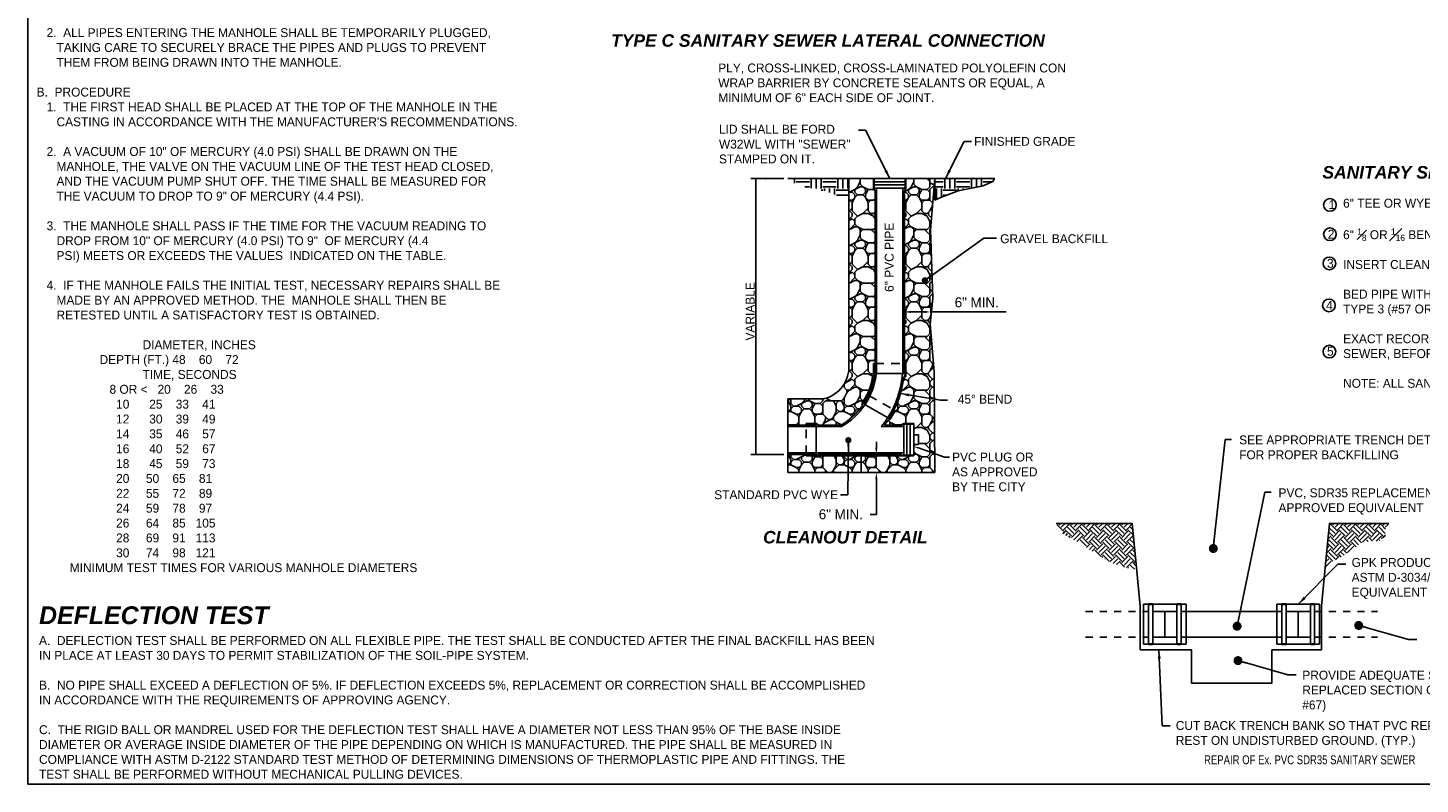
# Model space of a CAD drawing. Header units: feet. Extents: x 6 to 231, y 4 to 30.
# Tile 1 of 67: x 6 to 26, y 4 to 14. Entities that reach past the tile are written whole.
import ezdxf
from ezdxf.enums import TextEntityAlignment as Align

# ---------------------------------------------------------------- set-up
doc = ezdxf.new("R2010")
doc.units = ezdxf.units.FT
doc.header["$MEASUREMENT"] = 0
for name, pattern in [('E', [1, 0.75, -0.05, 0.15, -0.05]), ('F', [0.15, 0.1, -0.05]), ('HIDDEN2', [0.1875, 0.125, -0.0625])]:
    doc.linetypes.add(name, pattern=pattern)
for name, color, linetype in [('CLEANOUT', 2, 'Continuous'), ('CLEANOUT_HATCH', 247, 'Continuous'), ('CLEANOUT_TXT', 20, 'Continuous'), ('DETAIL', 50, 'Continuous'), ('P-HATCH', 247, 'Continuous'), ('PIPE', 1, 'Continuous'), ('text', 9, 'Continuous')]:
    doc.layers.add(name, color=color, linetype=linetype)
doc.layers.add('COLUMNS', color=6, linetype='Continuous', plot=False)
doc.styles.add('Slanted-Normal', font='font31.shx', dxfattribs={"height": 0.14})
doc.styles.get("Standard").update_dxf_attribs({"font": 'arial.ttf'})
doc.dimstyles.get("Standard").update_dxf_attribs({"dimtxt": 0.18, "dimasz": 0.18, "dimexe": 0.18, "dimexo": 0.0625, "dimgap": 0.09, "dimtad": 0, "dimtih": 1, "dimtoh": 1, "dimdec": 4, "dimzin": 0, "dimdsep": 46, "dimtxsty": 'Standard', "dimcen": 0.09, "dimadec": 0, "dimazin": 0, "dimtfac": 1, "dimtdec": 4, "dimtofl": 0, "dimtmove": 0, "dimatfit": 3, "dimfxl": 1, "dimtolj": 1, "dimtzin": 0, "dimarcsym": 0})

# ---------------------------------------------------------------- blocks, each defined once
blk = doc.blocks.new('*D43')
at = {"layer": 'Defpoints', "color": 0, "transparency": 16777216}
for p in [(18.764, 10.245), (18.764, 10.168), (18.394, 10.156)]:
    blk.add_point(p, dxfattribs=at)
at = {"layer": 'text', "color": 0, "lineweight": -2, "transparency": 16777216}
for p, q in [((18.394, 10.2), (18.394, 10.371)), ((18.764, 10.212), (18.764, 10.371)), ((18.481, 10.245), (18.676, 10.245)), ((18.764, 10.245), (19.82, 10.245))]:
    blk.add_line(p, q, dxfattribs=at)
at = {"layer": 'text', "color": 0, "transparency": 16777216}
for points in [[(18.481, 10.259), (18.481, 10.23), (18.394, 10.245)], [(18.676, 10.259), (18.676, 10.23), (18.764, 10.245)]]:
    blk.add_solid(points, dxfattribs=at)
at = {"layer": 'text', "color": 0, "transparency": 16777216, "insert": (19.409, 10.378), "char_height": 0.14, "attachment_point": 5, "style": 'Slanted-Normal'}
blk.add_mtext('\\A1;6" MIN.', dxfattribs=at)
blk = doc.blocks.new('*D44')
at = {"layer": 'Defpoints', "color": 0, "transparency": 16777216}
for p in [(18.022, 8.248), (18.001, 7.993), (18.022, 7.993)]:
    blk.add_point(p, dxfattribs=at)
at = {"layer": 'text', "color": 0, "lineweight": -2, "transparency": 16777216}
for p, q in [((18.001, 8.336), (18.001, 8.423)), ((17.978, 8.248), (17.875, 8.248)), ((17.978, 7.993), (17.875, 7.993)), ((18.001, 7.905), (18.001, 7.407)), ((18.001, 7.407), (17.913, 7.407))]:
    blk.add_line(p, q, dxfattribs=at)
at = {"layer": 'text', "color": 0, "transparency": 16777216}
for points in [[(17.986, 8.336), (18.015, 8.336), (18.001, 8.248)], [(17.986, 7.905), (18.015, 7.905), (18.001, 7.993)]]:
    blk.add_solid(points, dxfattribs=at)
at = {"layer": 'text', "color": 0, "transparency": 16777216, "insert": (17.502, 7.407), "char_height": 0.14, "attachment_point": 5, "style": 'Slanted-Normal'}
blk.add_mtext('\\A1;6" MIN.', dxfattribs=at)

msp = doc.modelspace()

# ---------------------------------------------------------------- hatches: boundary and pattern name
at = {"layer": 'P-HATCH'}
h = msp.add_hatch(dxfattribs=at)
h.set_pattern_fill('RIPRAP', color=256, scale=0.75)
h.set_pattern_definition([(0, (0.0375, 0), (0.75, 0.75), [0.225, -0.2625, 0.0375, -0.225]), (0, (0.3375, 0.15), (0.75, 0.75), [0.0375, -0.1875, 0.15, -0.375]), (0, (0.45, 0.1875), (0.75, 0.75), [0.0375, -0.7125]), (0, (0.1125, 0.225), (0.75, 0.75), [0.15, -0.6]), (0, (0.0375, 0.3), (0.75, 0.75), [0.075, -0.675]), (0, (0.5625, 0.375), (0.75, 0.75), [0.075, -0.0375, 0.0375, -0.6]), (0, (0.2625, 0.4125), (0.75, 0.75), [0.1125, -0.6375]), (0, (0.075, 0.4875), (0.75, 0.75), [0.075, -0.675]), (0, (0.375, 0.5625), (0.75, 0.75), [0.0375, -0.225, 0.1125, -0.375]), (0, (0.225, 0.6), (0.75, 0.75), [0.075, -0.675]), (0, (0.4875, 0.6375), (0.75, 0.75), [0.075, -0.675]), (0, (0.3375, 0.675), (0.75, 0.75), [0.075, -0.675]), (0, (0.6375, 0.7125), (0.75, 0.75), [0.075, -0.675]), (90, (0, 0), (-0.75, 0.75), [0.15, -0.0375, 0.075, -0.3, 0.15, -0.0375]), (90, (0.0375, 0.4875), (-0.75, 0.75), [0.0375, -0.7125]), (90, (0.15, 0.2625), (-0.75, 0.75), [0.075, -0.15, 0.0375, -0.4875]), (90, (0.1875, 0.375), (-0.75, 0.75), [0.075, -0.15, 0.1125, -0.4125]), (90, (0.3, 0.1875), (-0.75, 0.75), [0.0375, -0.375, 0.075, -0.0375, 0.075, -0.15]), (90, (0.3375, 0.1125), (-0.75, 0.75), [0.0375, -0.7125]), (90, (0.4125, 0.3375), (-0.75, 0.75), [0.0375, -0.0375, 0.1125, -0.5625]), (90, (0.45, 0.225), (-0.75, 0.75), [0.075, -0.3, 0.0375, -0.0375, 0.0375, -0.2625]), (90, (0.525, 0.0375), (-0.75, 0.75), [0.1125, -0.6375]), (90, (0.6, 0.6), (-0.75, 0.75), [0.0375, -0.0375, 0.0375, -0.6375]), (90, (0.6375, 0.4125), (-0.75, 0.75), [0.1125, -0.6375]), (90, (0.73125, 0.35625), (-0.75, 0.75), [0.0375, -0.7125]), (45, (0.2625, 0), (0, 0.75), [0.053033, -1.007628]), (45, (0.1875, 0.7125), (0, 0.75), [0.053033, -0.159098, 0.159098, -0.689433]), (45, (0.2625, 0.6), (0, 0.75), [0.106065, -0.265165, 0.053033, -0.636398]), (45, (0.4125, 0.5625), (0, 0.75), [0.106065, -0.371231, 0.053033, -0.530331]), (45, (0.1125, 0.225), (0, 0.75), [0.053033, -1.007628]), (45, (0.3, 0.225), (0, 0.75), [0.1591, -0.90156]), (45, (0.45, 0.3), (0, 0.75), [0.053033, -0.318198, 0.053033, -0.636397]), (45, (0.5625, 0.375), (0, 0.75), [0.106065, -0.954595]), (45, (0.7125, 0.375), (0, 0.75), [0.106065, -0.954595]), (45, (0.7125, 0.15), (0, 0.75), [0.053033, -1.007628]), (45, (0.6375, 0.525), (0, 0.75), [0.053033, -1.007628]), (45, (0.5625, 0.6375), (0, 0.75), [0.053033, -1.007628]), (45, (0.7125, 0.7125), (0, 0.75), [0.053033, -1.007628]), (45, (0, 0.7125), (0, 0.75), [0.053033, -1.007628]), (45, (0.375, 0.4125), (0, 0.75), [0.053033, -1.007628]), (45, (0.45, 0.7125), (0, 0.75), [0.053033, -0.371231, 0.053033, -0.583364]), (45, (0.1125, 0.3), (0, 0.75), [0.106065, -0.954595]), (45, (0.1125, 0.4875), (0, 0.75), [0.159098, -0.901563]), (135, (0.0375, 0.3), (-0.75, 8e-17), [0.079552, -0.981108]), (135, (0.45, 0.2625), (-0.75, 8e-17), [0.053033, -1.007628]), (135, (0.675, 0.375), (-0.75, 8e-17), [0.053033, -1.007628]), (135, (0.4125, 0.525), (-0.75, 8e-17), [0.053033, -1.007628]), (135, (0.45, 0.6375), (-0.75, 8e-17), [0.053033, -1.007628]), (135, (0.3375, 0.675), (-0.75, 8e-17), [0.053033, -1.007628]), (135, (0.4875, 0.6375), (-0.75, 8e-17), [0.053033, -1.007628]), (135, (0.0375, 0.1875), (-0.75, 8e-17), [0.053033, -1.007628]), (135, (0.1875, 0.45), (-0.75, 8e-17), [0.053033, -1.007628]), (135, (0.1875, 0.225), (-0.75, 8e-17), [0.106065, -0.954595]), (135, (0.3375, 0.15), (-0.75, 8e-17), [0.106065, -0.954595]), (135, (0.6375, 0.5625), (-0.75, 8e-17), [0.106065, -0.954595]), (135, (0.4125, 0.375), (-0.75, 8e-17), [0.053033, -1.007628]), (135, (0.525, 0.15), (-0.75, 8e-17), [0.106065, -0.636396, 0.053033, -0.265167]), (135, (0.075, 0.4875), (-0.75, 8e-17), [0.106065, -0.212132, 0.106065, -0.636398]), (135, (0, 0.075), (-0.75, 8e-17), [0.10605, -0.2652, 0.10605, -0.2652, 0.053025, -0.265135]), (26.565, (0.2625, 0.225), (0.75, 4e-11), [0.1677, -0.08385, 0.08385, -1.341651]), (26.565, (0.375, 0.675), (0.75, 4e-11), [0.1677, -1.50935]), (26.565, (0.375, 0.15), (0.75, 4e-11), [0.08385, -1.5932]), (26.565, (0.0375, 0.1875), (0.75, 4e-11), [0.08385, -1.5932]), (26.565, (0.1875, 0.375), (0.75, 4e-11), [0.08385, -1.5932]), (26.565, (0.0375, 0.45), (0.75, 4e-11), [0.08385, -1.5932]), (63.435, (0.15, 0.525), (4e-11, 0.75), [0.08385, -1.5932]), (63.435, (0.4125, 0.525), (4e-11, 0.75), [0.08385, -1.5932]), (63.435, (0.4875, 0), (4e-11, 0.75), [0.08385, -1.5932]), (63.435, (0, 0.4125), (4e-11, 0.75), [0.08385, -1.5932]), (63.435, (0.3, 0.0375), (4e-11, 0.75), [0.08385, -0.58695, 0.08385, -0.922401]), (116.565, (0.1875, 0.675), (-4e-11, 0.75), [0.08385, -1.5932]), (116.565, (0.6375, 0.525), (-4e-11, 0.75), [0.08385, -1.5932]), (116.565, (0.3, 0.675), (-4e-11, 0.75), [0.08385, -1.5932]), (116.565, (0, 0.2625), (-4e-11, 0.75), [0.08385, -1.5932]), (153.435, (0.5625, 0.15), (-0.75, 4e-11), [0.08385, -1.5932]), (153.435, (0.7125, 0.3375), (-0.75, 4e-11), [0.08385, -1.5932]), (153.435, (0.2625, 0.4125), (-0.75, 4e-11), [0.08385, -1.5932]), (153.435, (0.375, 0.5625), (-0.75, 4e-11), [0.08385, -1.5932]), (153.435, (0.6375, 0.7125), (-0.75, 4e-11), [0.08385, -1.5932]), (153.435, (0.1125, 0), (-0.75, 4e-11), [0.125775, -1.551276])])
edge = h.paths.add_edge_path()
edge.add_line((17.9826, 11.94189), (17.96038, 11.981))
edge.add_line((17.96038, 11.981), (17.96038, 12.11579))
edge.add_line((17.96038, 12.11579), (17.61595, 12.1159))
edge.add_line((17.61595, 12.1159), (17.61595, 9.50434))
edge.add_arc((17.15429, 9.47584), 0.46254, -76.577323, 3.532481, ccw=False)
edge.add_line((17.26166, 9.02594), (16.7583, 9.02594))
edge.add_line((16.7583, 9.02594), (16.7583, 8.65932))
edge.add_line((16.7583, 8.65932), (17.01812, 8.65932))
edge.add_line((17.01812, 8.65932), (17.01812, 8.68154))
edge.add_line((17.01812, 8.68154), (17.157, 8.68154))
edge.add_line((17.157, 8.68154), (17.19612, 8.65932))
edge.add_line((17.19612, 8.65932), (17.50575, 8.65932))
edge.add_arc((17.02769, 9.48646), 0.95536, 300.026713, 324.044616)
edge.add_line((17.80103, 8.92552), (17.80133, 8.96805))
edge.add_line((17.80133, 8.96805), (17.87077, 9.08833))
edge.add_line((17.87077, 9.08833), (17.89075, 9.07679))
edge.add_arc((17.02769, 9.48646), 0.95536, 334.607684, 352.25184)
edge.add_line((17.97433, 9.35766), (17.96038, 9.38221))
edge.add_line((17.96038, 9.38221), (17.96038, 9.5211))
edge.add_line((17.96038, 9.5211), (17.9826, 9.5211))
edge.add_line((17.9826, 9.5211), (17.9826, 11.94189))
edge = h.paths.add_edge_path()
edge.add_line((18.8206, 12.11552), (18.41593, 12.11565))
edge.add_line((18.41593, 12.11565), (18.41593, 11.981))
edge.add_line((18.41593, 11.981), (18.39371, 11.94189))
edge.add_line((18.39371, 11.94189), (18.39371, 9.5211))
edge.add_line((18.39371, 9.5211), (18.41593, 9.5211))
edge.add_line((18.41593, 9.5211), (18.41593, 9.38221))
edge.add_line((18.41593, 9.38221), (18.38489, 9.32756))
edge.add_arc((17.02769, 9.48646), 1.36647, 333.219658, 353.322101, ccw=False)
edge.add_line((18.24759, 8.87077), (18.26529, 8.86055))
edge.add_line((18.26529, 8.86055), (18.19585, 8.74027))
edge.add_line((18.19585, 8.74027), (18.15741, 8.71772))
edge.add_arc((17.02769, 9.48646), 1.36647, 322.748603, 325.765846, ccw=False)
edge.add_line((18.11538, 8.65932), (18.34642, 8.65932))
edge.add_line((18.34642, 8.65932), (18.38554, 8.68154))
edge.add_line((18.38554, 8.68154), (18.52443, 8.68154))
edge.add_line((18.52443, 8.68154), (18.52443, 8.67043))
edge.add_line((18.52443, 8.67043), (18.52443, 8.52321))
edge.add_line((18.52443, 8.52321), (18.59387, 8.52321))
edge.add_line((18.59387, 8.52321), (18.59387, 8.38432))
edge.add_line((18.59387, 8.38432), (18.52443, 8.38432))
edge.add_line((18.52443, 8.38432), (18.52443, 8.22599))
edge.add_line((18.52443, 8.22599), (18.38554, 8.22599))
edge.add_line((18.38554, 8.22599), (18.34642, 8.24821))
edge.add_line((18.34642, 8.24821), (17.19612, 8.24821))
edge.add_line((17.19612, 8.24821), (17.157, 8.22599))
edge.add_line((17.157, 8.22599), (17.01812, 8.22599))
edge.add_line((17.01812, 8.22599), (17.01812, 8.24821))
edge.add_line((17.01812, 8.24821), (16.7583, 8.24821))
edge.add_line((16.7583, 8.24821), (16.7583, 7.99265))
edge.add_line((16.7583, 7.99265), (18.8206, 7.99265))
edge.add_line((18.8206, 7.99265), (18.81132, 9.40723))
edge.add_line((18.81132, 9.40723), (18.75414, 10.07268))
edge.add_line((18.75414, 10.07268), (18.7909, 10.43603))
edge.add_line((18.7909, 10.43603), (18.75832, 11.39658))
edge.add_line((18.75832, 11.39658), (18.8206, 12.11552))
h = msp.add_hatch(dxfattribs=at)
h.set_pattern_fill('EARTH', color=256, scale=0.75)
h.paths.add_polyline_path([(17.61595, 12.1158), (16.77928, 12.1158), (16.80346, 12.07351), (16.93644, 12.01309), (17.28702, 11.9406), (17.54694, 11.84393), (17.61595, 11.81175)])
h.paths.add_polyline_path([(19.63309, 12.07404), (19.65666, 12.11526), (18.8206, 12.11552), (18.8206, 11.81228), (18.88961, 11.84447), (19.14953, 11.94113), (19.50011, 12.01363)])

# ---------------------------------------------------------------- linework, layer by layer
at = {"layer": 'CLEANOUT'}
for p, q in [((16.7583, 12.11633), (18.8206, 12.1152)), ((17.96038, 12.11989), (17.96038, 11.981)), ((17.97149, 12.11989), (17.97149, 11.981)), ((18.40482, 12.11989), (18.40482, 11.981)), ((18.41593, 12.11989), (18.41593, 11.981)), ((18.8206, 12.1152), (19.65727, 12.11633)), ((17.96038, 11.981), (17.9826, 11.94189)), ((17.97149, 12.06989), (18.40482, 12.06989)), ((17.97149, 12.02545), (18.40482, 12.02545)), ((17.97149, 11.981), (18.40482, 11.981)), ((17.9826, 11.94189), (17.9826, 9.38221)), ((18.00482, 11.981), (18.00482, 9.38221)), ((18.37149, 11.981), (18.37149, 9.38221)), ((18.41593, 11.981), (18.39371, 11.94189)), ((18.39371, 11.94189), (18.39371, 9.38221)), ((17.96038, 9.5211), (17.96038, 9.38221)), ((17.96038, 9.5211), (17.9826, 9.5211)), ((17.96038, 9.38221), (17.97433, 9.35766)), ((17.9826, 9.38221), (18.39371, 9.38221)), ((18.41593, 9.38221), (18.38489, 9.32756)), ((18.39371, 9.5211), (18.41593, 9.5211)), ((18.41593, 9.5211), (18.41593, 9.38221)), ((17.87077, 9.08833), (17.80133, 8.96805)), ((17.87077, 9.08833), (17.89558, 9.07401)), ((17.80133, 8.96805), (17.80103, 8.92552)), ((17.82223, 8.95598), (18.17879, 8.75012)), ((18.26529, 8.86055), (18.19585, 8.74027)), ((18.24277, 8.87355), (18.26529, 8.86055)), ((16.7583, 8.65932), (17.157, 8.65932)), ((16.7583, 8.6371), (17.51168, 8.6371)), ((17.01812, 8.65932), (17.01812, 8.68154)), ((17.01812, 8.68154), (17.157, 8.68154)), ((17.157, 8.68154), (17.19612, 8.65932)), ((17.157, 8.24821), (17.157, 8.65932)), ((17.19612, 8.65932), (17.50575, 8.65932)), ((18.0696, 8.6371), (18.38554, 8.6371)), ((18.11538, 8.65932), (18.34642, 8.65932)), ((18.19585, 8.74027), (18.15741, 8.71772)), ((18.38554, 8.68154), (18.34642, 8.65932)), ((18.52443, 8.68154), (18.38554, 8.68154)), ((18.38554, 8.67043), (18.38554, 8.2371)), ((18.52443, 8.67043), (18.38554, 8.67043)), ((18.42998, 8.67043), (18.42998, 8.2371)), ((18.47443, 8.67043), (18.47443, 8.2371)), ((18.52443, 8.68154), (18.52443, 8.22599)), ((18.59387, 8.52321), (18.59387, 8.38432)), ((16.7583, 8.27043), (18.38554, 8.27043)), ((16.7583, 8.24821), (17.157, 8.24821)), ((17.01812, 8.22599), (17.01812, 8.24821)), ((17.01812, 8.22599), (17.157, 8.22599)), ((17.157, 8.22599), (17.19612, 8.24821)), ((17.19612, 8.24821), (18.34642, 8.24821)), ((18.38554, 8.22599), (18.34642, 8.24821)), ((18.52443, 8.2371), (18.38554, 8.2371)), ((18.52443, 8.22599), (18.38554, 8.22599))]:
    msp.add_line(p, q, dxfattribs=at)
at = {"layer": 'CLEANOUT', "linetype": 'HIDDEN2'}
for p, q in [((17.9826, 9.5211), (18.39371, 9.5211)), ((17.89558, 9.07401), (18.24277, 8.87355)), ((17.01812, 8.24821), (17.01812, 8.65932))]:
    msp.add_line(p, q, dxfattribs=at)
at = {"layer": 'CLEANOUT', "linetype": 'E'}
msp.add_line((18.52443, 8.52321), (18.59387, 8.52321), dxfattribs=at)
at = {"layer": 'CLEANOUT'}
msp.add_lwpolyline([(17.61595, 12.1158), (17.61595, 9.50434, -0.36451291), (17.26166, 9.02594), (16.7583, 9.02594)], format="xyb", dxfattribs=at)
for points in [[(18.8206, 7.99265), (18.81132, 9.40723), (18.75414, 10.07268), (18.7909, 10.43603), (18.75832, 11.39658), (18.8206, 12.1152)], [(16.7583, 7.99265), (16.7583, 9.02594)], [(16.7583, 7.99265), (18.8206, 7.99265)]]:
    msp.add_lwpolyline(points, dxfattribs=at)
for radius, start, end in [(0.97758, 326.355402, 353.87831), (1.34425, 327.350371, 355.552103), (0.93226, 326.270508, 352.25184), (0.95536, 326.270508, 352.25184), (1.36647, 327.39349, 353.322101), (0.95536, 300.026713, 324.044616), (0.97758, 299.675536, 326.355402), (1.34425, 320.813155, 327.350371), (1.36647, 322.748603, 325.765846)]:
    msp.add_arc((17.02769, 9.48646), radius, start, end, dxfattribs=at)
at = {"layer": 'CLEANOUT_HATCH'}
for p, q in [((18.44328, 9.42102), (18.44328, 9.42102)), ((18.44666, 9.51349), (18.44666, 9.51349)), ((18.38242, 9.30776), (18.38807, 9.30688)), ((18.38807, 9.30687), (18.38553, 9.32869)), ((18.39483, 9.29262), (18.39483, 9.29262)), ((18.39933, 9.33778), (18.39933, 9.33778)), ((18.4399, 9.32855), (18.4399, 9.32855)), ((17.20144, 8.66494), (17.20144, 8.66494)), ((17.39865, 8.66178), (17.39865, 8.66178))]:
    msp.add_line(p, q, dxfattribs=at)
msp.add_lwpolyline([(18.8206, 11.81228), (18.88961, 11.84447), (19.14953, 11.94113), (19.50011, 12.01363), (19.63309, 12.07404), (19.65727, 12.11633), (18.8206, 12.11633)], close=True, dxfattribs=at)
at = {"layer": 'CLEANOUT_TXT'}
msp.add_point((17.38497, 12.1152), dxfattribs=at)
at = {"layer": 'COLUMNS'}
msp.add_lwpolyline([(6.09752, 3.62445), (6.09752, 24.37445), (36.47252, 24.37445), (36.47252, 3.62445)], close=True, dxfattribs=at)
at = {"layer": 'Defpoints', "color": 0, "linetype": 'ByBlock'}
msp.add_point((17.38497, 12.1152), dxfattribs=at)
at = {"layer": 'DETAIL', "color": 94}
for points in [[(21.70157, 5.50673), (21.70094, 6.12003), (21.64392, 6.70988), (21.58886, 7.27948), (20.52291, 7.27948)], [(25.18811, 7.27948), (24.35584, 7.27948), (24.30078, 6.70988), (24.24376, 6.12003), (24.24376, 5.50673)], [(24.24376, 5.50673), (23.55014, 5.50673), (23.55014, 5.04045), (22.42275, 5.04045), (22.42275, 5.50673), (21.70157, 5.50673)]]:
    msp.add_lwpolyline(points, dxfattribs=at)
at = {"layer": 'P-HATCH'}
for p, q in [((20.52893, 7.26986), (20.53855, 7.27948)), ((20.62751, 7.17021), (20.53941, 7.25832)), ((20.56144, 7.25832), (20.5826, 7.27948)), ((20.59448, 7.22528), (20.64868, 7.27948)), ((20.62751, 7.19224), (20.71476, 7.27948)), ((20.80373, 7.17021), (20.71562, 7.25832)), ((20.73765, 7.25832), (20.75881, 7.27948)), ((20.77069, 7.22528), (20.82489, 7.27948)), ((20.80373, 7.19224), (20.89097, 7.27948)), ((20.97994, 7.17021), (20.89183, 7.25832)), ((20.91386, 7.25832), (20.93502, 7.27948)), ((20.9469, 7.22528), (21.0011, 7.27948)), ((20.97994, 7.19224), (21.06718, 7.27948)), ((21.15615, 7.17021), (21.06804, 7.25832)), ((21.09007, 7.25832), (21.11123, 7.27948)), ((21.12311, 7.22528), (21.17731, 7.27948)), ((21.15615, 7.19224), (21.24339, 7.27948)), ((21.33236, 7.17021), (21.24425, 7.25832)), ((21.26628, 7.25832), (21.28745, 7.27948)), ((21.29932, 7.22528), (21.35352, 7.27948)), ((21.33236, 7.19224), (21.4196, 7.27948)), ((21.50857, 7.17021), (21.42046, 7.25832)), ((21.44249, 7.25832), (21.46366, 7.27948)), ((21.47553, 7.22528), (21.52974, 7.27948)), ((21.50857, 7.19224), (21.58947, 7.27314)), ((24.35329, 7.25313), (24.37965, 7.27948)), ((24.46861, 7.17021), (24.38051, 7.25832)), ((24.40253, 7.25832), (24.4237, 7.27948)), ((24.43557, 7.22528), (24.48978, 7.27948)), ((24.46861, 7.19224), (24.55586, 7.27948)), ((24.64482, 7.17021), (24.55672, 7.25832)), ((24.57875, 7.25832), (24.59991, 7.27948)), ((24.61178, 7.22528), (24.66599, 7.27948)), ((24.64482, 7.19224), (24.73207, 7.27948)), ((24.82104, 7.17021), (24.73293, 7.25832)), ((24.75496, 7.25832), (24.77612, 7.27948)), ((24.788, 7.22528), (24.8422, 7.27948)), ((24.82104, 7.19224), (24.90828, 7.27948)), ((24.99725, 7.17021), (24.90914, 7.25832)), ((24.93117, 7.25832), (24.95233, 7.27948)), ((24.96421, 7.22528), (25.01841, 7.27948)), ((24.99725, 7.19224), (25.08449, 7.27948)), ((25.14266, 7.20101), (25.08535, 7.25832)), ((25.10738, 7.25832), (25.12854, 7.27948)), ((25.14042, 7.22528), (25.17913, 7.26399)), ((20.61532, 7.13599), (20.64954, 7.17021)), ((20.73765, 7.10413), (20.64954, 7.19224)), ((20.65791, 7.11251), (20.68258, 7.13717)), ((20.77069, 7.13717), (20.68258, 7.22528)), ((20.70051, 7.08902), (20.71562, 7.10413)), ((20.71879, 7.07893), (20.71562, 7.08211)), ((20.73765, 7.08211), (20.82575, 7.17021)), ((20.77149, 7.04987), (20.85879, 7.13717)), ((20.81408, 7.02638), (20.89183, 7.10413)), ((20.91386, 7.10413), (20.82575, 7.19224)), ((20.9469, 7.13717), (20.85879, 7.22528)), ((20.9469, 6.96096), (20.85879, 7.04907)), ((20.97994, 6.994), (20.89183, 7.08211)), ((20.91386, 7.08211), (21.00196, 7.17021)), ((20.9469, 7.04907), (21.035, 7.13717)), ((20.97994, 7.01603), (21.06804, 7.10413)), ((21.09007, 7.10413), (21.00196, 7.19224)), ((21.12311, 7.13717), (21.035, 7.22528)), ((21.12311, 6.96096), (21.035, 7.04907)), ((21.15615, 6.994), (21.06804, 7.08211)), ((21.09007, 7.08211), (21.17817, 7.17021)), ((21.12311, 7.04907), (21.21121, 7.13717)), ((21.15615, 7.01603), (21.24425, 7.10413)), ((21.26628, 7.10413), (21.17817, 7.19224)), ((21.29932, 7.13717), (21.21121, 7.22528)), ((21.29932, 6.96096), (21.21121, 7.04907)), ((21.33236, 6.994), (21.24425, 7.08211)), ((21.26628, 7.08211), (21.35439, 7.17021)), ((21.29932, 7.04907), (21.38742, 7.13717)), ((21.33236, 7.01603), (21.42046, 7.10413)), ((21.44249, 7.10413), (21.35439, 7.19224)), ((21.47553, 7.13717), (21.38742, 7.22528)), ((21.47553, 6.96096), (21.38742, 7.04907)), ((21.50857, 6.994), (21.42046, 7.08211)), ((21.44249, 7.08211), (21.5306, 7.17021)), ((21.47553, 7.04907), (21.56364, 7.13717)), ((21.50857, 7.01603), (21.59668, 7.10413)), ((21.60443, 7.11841), (21.5306, 7.19224)), ((21.59736, 7.19156), (21.56364, 7.22528)), ((21.61621, 6.99649), (21.56364, 7.04907)), ((21.60914, 7.06964), (21.59668, 7.08211)), ((24.33444, 7.05806), (24.38051, 7.10413)), ((24.34151, 7.13121), (24.34747, 7.13717)), ((24.40253, 7.10413), (24.3445, 7.16217)), ((24.43557, 6.96096), (24.34747, 7.04907)), ((24.43557, 7.13717), (24.35032, 7.22242)), ((24.46861, 6.994), (24.38051, 7.08211)), ((24.40253, 7.08211), (24.49064, 7.17021)), ((24.43557, 7.04907), (24.52368, 7.13717)), ((24.46861, 7.01603), (24.55672, 7.10413)), ((24.57875, 7.10413), (24.49064, 7.19224)), ((24.61178, 7.13717), (24.52368, 7.22528)), ((24.61178, 6.96096), (24.52368, 7.04907)), ((24.64482, 6.994), (24.55672, 7.08211)), ((24.57875, 7.08211), (24.66685, 7.17021)), ((24.61178, 7.04907), (24.69989, 7.13717)), ((24.64482, 7.01603), (24.73293, 7.10413)), ((24.75496, 7.10413), (24.66685, 7.19224)), ((24.788, 7.13717), (24.69989, 7.22528)), ((24.76698, 6.98198), (24.69989, 7.04907)), ((24.80644, 7.0086), (24.73293, 7.08211)), ((24.75496, 7.08211), (24.84306, 7.17021)), ((24.788, 7.04907), (24.8761, 7.13717)), ((24.82104, 7.01603), (24.90914, 7.10413)), ((24.93117, 7.10413), (24.84306, 7.19224)), ((24.96421, 7.13717), (24.8761, 7.22528)), ((24.89822, 7.02695), (24.8761, 7.04907)), ((24.95967, 7.03158), (24.90914, 7.08211)), ((24.93117, 7.08211), (25.01927, 7.17021)), ((24.96421, 7.04907), (25.05231, 7.13717)), ((25.01279, 7.03158), (25.08535, 7.10413)), ((25.10738, 7.10413), (25.01927, 7.19224)), ((25.1398, 7.13779), (25.05231, 7.22528)), ((25.06212, 7.03926), (25.05231, 7.04907)), ((25.09847, 7.06899), (25.08535, 7.08211)), ((25.10738, 7.08211), (25.14191, 7.11664)), ((20.9497, 6.94174), (21.00196, 6.994)), ((20.98975, 6.91571), (21.035, 6.96096)), ((21.09007, 6.92792), (21.00196, 7.01603)), ((21.02999, 6.88987), (21.06804, 6.92792)), ((21.15615, 6.81779), (21.06804, 6.9059)), ((21.09007, 6.9059), (21.17817, 6.994)), ((21.12311, 6.87286), (21.21121, 6.96096)), ((21.15615, 6.83982), (21.24425, 6.92792)), ((21.26628, 6.92792), (21.17817, 7.01603)), ((21.26628, 6.75171), (21.17817, 6.83982)), ((21.29932, 6.78475), (21.21121, 6.87286)), ((21.33236, 6.81779), (21.24425, 6.9059)), ((21.26628, 6.9059), (21.35439, 6.994)), ((21.29932, 6.87286), (21.38742, 6.96096)), ((21.33236, 6.83982), (21.42046, 6.92792)), ((21.44249, 6.92792), (21.35439, 7.01603)), ((21.44249, 6.75171), (21.35439, 6.83982)), ((21.47553, 6.78475), (21.38742, 6.87286)), ((21.50857, 6.81779), (21.42046, 6.9059)), ((21.44249, 6.9059), (21.5306, 6.994)), ((21.47553, 6.87286), (21.56364, 6.96096)), ((21.50857, 6.83982), (21.59668, 6.92792)), ((21.6187, 6.92792), (21.5306, 7.01603)), ((21.6187, 6.75171), (21.5306, 6.83982)), ((21.63507, 6.80142), (21.56364, 6.87286)), ((21.628, 6.87457), (21.59668, 6.9059)), ((21.6187, 6.9059), (21.62442, 6.91161)), ((24.40253, 6.75171), (24.31443, 6.83982)), ((24.31558, 6.863), (24.38051, 6.92792)), ((24.32265, 6.93615), (24.34747, 6.96096)), ((24.40253, 6.92792), (24.32897, 7.00149)), ((24.43557, 6.78475), (24.34747, 6.87286)), ((24.46861, 6.81779), (24.38051, 6.9059)), ((24.40253, 6.9059), (24.49064, 6.994)), ((24.43557, 6.87286), (24.52368, 6.96096)), ((24.46861, 6.83982), (24.55672, 6.92792)), ((24.57875, 6.92792), (24.49064, 7.01603)), ((24.52023, 6.81022), (24.49064, 6.83982)), ((24.5615, 6.83503), (24.52368, 6.87286)), ((24.60163, 6.86099), (24.55672, 6.9059)), ((24.57875, 6.9059), (24.66685, 6.994)), ((24.61178, 6.87286), (24.69989, 6.96096)), ((24.73026, 6.95262), (24.66685, 7.01603)), ((24.84315, 7.01594), (24.84306, 7.01603)), ((21.16502, 6.80463), (21.17817, 6.81779)), ((21.20728, 6.78082), (21.21121, 6.78475)), ((21.27809, 6.7415), (21.35439, 6.81779)), ((21.32113, 6.71846), (21.38742, 6.78475)), ((21.37069, 6.70194), (21.42046, 6.75171)), ((21.38784, 6.69623), (21.38742, 6.69665)), ((21.48349, 6.66666), (21.42046, 6.72969)), ((21.44249, 6.72969), (21.5306, 6.81779)), ((21.47553, 6.69665), (21.56364, 6.78475)), ((21.50857, 6.66361), (21.59668, 6.75171)), ((21.53912, 6.65508), (21.5306, 6.66361)), ((21.62258, 6.6377), (21.56364, 6.69665)), ((21.64686, 6.6795), (21.59668, 6.72969)), ((21.6187, 6.72969), (21.63995, 6.75093)), ((24.29673, 6.66793), (24.38051, 6.75171)), ((24.3038, 6.74108), (24.34747, 6.78475)), ((24.31087, 6.81423), (24.31443, 6.81779)), ((24.31787, 6.66016), (24.31443, 6.66361)), ((24.44224, 6.76939), (24.49064, 6.81779))]:
    msp.add_line(p, q, dxfattribs=at)
at = {"layer": 'PIPE'}
for p, q in [((21.74785, 6.1465), (22.34593, 6.1465)), ((21.74785, 6.04682), (21.74785, 6.1465)), ((21.81763, 6.04682), (21.81763, 6.1465)), ((21.87744, 6.04682), (21.87744, 6.1465)), ((22.21635, 6.04682), (22.21635, 6.1465)), ((22.27616, 6.04682), (22.27616, 6.1465)), ((22.34593, 6.04682), (22.34593, 6.1465)), ((23.62057, 6.1465), (24.21865, 6.1465)), ((23.62057, 6.04682), (23.62057, 6.1465)), ((23.69035, 6.04682), (23.69035, 6.1465)), ((23.75015, 6.04682), (23.75015, 6.1465)), ((24.08907, 6.04682), (24.08907, 6.1465)), ((24.14887, 6.04682), (24.14887, 6.1465)), ((24.21865, 6.04682), (24.21865, 6.1465)), ((21.74785, 6.04682), (21.81763, 6.04682)), ((21.74785, 5.68575), (21.74785, 6.04682)), ((21.81763, 5.68575), (21.81763, 6.04682)), ((21.87744, 5.68575), (21.87744, 6.04682)), ((21.87744, 6.04682), (22.21635, 6.04682)), ((22.04689, 5.68575), (22.04689, 6.04682)), ((22.21635, 5.68575), (22.21635, 6.04682)), ((22.27616, 5.68575), (22.27616, 6.04682)), ((22.27616, 6.04682), (22.34593, 6.04682)), ((22.34593, 6.04682), (23.62057, 6.04682)), ((22.34593, 5.68575), (22.34593, 6.04682)), ((23.62057, 6.04682), (23.69035, 6.04682)), ((23.62057, 5.68575), (23.62057, 6.04682)), ((23.69035, 5.68575), (23.69035, 6.04682)), ((23.75015, 5.68575), (23.75015, 6.04682)), ((23.75015, 6.04682), (24.08907, 6.04682)), ((23.91961, 5.68575), (23.91961, 6.04682)), ((24.08907, 5.68575), (24.08907, 6.04682)), ((24.14887, 5.68575), (24.14887, 6.04682)), ((24.21865, 5.68575), (24.21865, 6.04682)), ((21.74785, 5.68575), (21.81763, 5.68575)), ((21.74785, 5.58607), (21.74785, 5.68575)), ((21.81763, 5.58607), (21.81763, 5.68575)), ((21.87744, 5.58607), (21.87744, 5.68575)), ((21.87744, 5.68575), (22.21635, 5.68575)), ((22.21635, 5.58607), (22.21635, 5.68575)), ((22.27616, 5.58607), (22.27616, 5.68575)), ((22.27616, 5.68575), (22.34593, 5.68575)), ((22.34593, 5.58607), (22.34593, 5.68575)), ((22.34593, 5.68575), (23.62057, 5.68575)), ((23.62057, 5.68575), (23.69035, 5.68575)), ((23.62057, 5.58607), (23.62057, 5.68575)), ((23.69035, 5.58607), (23.69035, 5.68575)), ((23.75015, 5.58607), (23.75015, 5.68575)), ((23.75015, 5.68575), (24.08907, 5.68575)), ((24.08907, 5.58607), (24.08907, 5.68575)), ((24.14887, 5.58607), (24.14887, 5.68575)), ((24.21865, 5.58607), (24.21865, 5.68575)), ((21.74785, 5.58607), (22.34593, 5.58607)), ((23.62057, 5.58607), (24.21865, 5.58607))]:
    msp.add_line(p, q, dxfattribs=at)
at = {"layer": 'PIPE', "color": 200, "linetype": 'F'}
for p, q in [((20.93615, 6.04682), (21.74785, 6.04682)), ((24.14887, 6.04682), (25.03296, 6.04682)), ((20.93615, 5.68575), (21.74785, 5.68575)), ((24.14887, 5.68575), (25.03296, 5.68575))]:
    msp.add_line(p, q, dxfattribs=at)
at = {"layer": 'PIPE', "const_width": 0.05981}
for points in [[(21.84753, 6.13352), (21.84753, 6.16342)], [(22.24625, 6.13352), (22.24625, 6.16342)], [(23.72025, 6.13352), (23.72025, 6.16342)], [(24.11897, 6.13352), (24.11897, 6.16342)], [(21.84753, 5.57157), (21.84753, 5.60147)], [(22.24625, 5.57157), (22.24625, 5.60147)], [(23.72025, 5.57157), (23.72025, 5.60147)], [(24.11897, 5.57157), (24.11897, 5.60147)]]:
    msp.add_lwpolyline(points, dxfattribs=at)
at = {"layer": 'text', "color": 9}
for p, q in [((16.70177, 12.1152), (16.24138, 12.1152)), ((16.31138, 12.1152), (16.31138, 8.24821)), ((16.70177, 8.24821), (16.24138, 8.24821)), ((18.59062, 8.33746), (18.95873, 8.21079)), ((18.95873, 8.21079), (19.02873, 8.21079))]:
    msp.add_line(p, q, dxfattribs=at)
at = {"layer": 'text', "color": 9, "linetype": 'E'}
msp.add_line((18.52443, 8.38432), (18.59387, 8.38432), dxfattribs=at)
at = {"layer": 'text'}
for points in [[(17.01812, 8.22599), (18.52443, 8.22599)], [(17.78945, 7.99265), (17.78945, 8.22599)]]:
    msp.add_lwpolyline(points, dxfattribs=at)
for centre in [(24.36404, 11.74534), (24.36404, 11.33521), (24.35591, 10.92606), (24.349, 10.33627), (24.35591, 9.68829)]:
    msp.add_circle(centre, 0.08889, dxfattribs=at)
at = {"layer": 'text', "color": 9}
for p in [(16.31138, 12.1152), (16.31138, 8.24821)]:
    msp.add_point(p, dxfattribs=at)
at = {"layer": 'text', "color": 9, "linetype": 'ByBlock'}
msp.add_point((16.44858, 12.1152), dxfattribs=at)
msp.add_solid([(16.29938, 12.0432), (16.32338, 12.0432), (16.31138, 12.1152)], dxfattribs=at)
at = {"layer": 'text', "color": 9}
for points in [[(16.29972, 8.31821), (16.32305, 8.31821), (16.31138, 8.24821)], [(18.58682, 8.32643), (18.59441, 8.34849), (18.52443, 8.36024)]]:
    msp.add_solid(points, dxfattribs=at)

# ---------------------------------------------------------------- texts
at = {"layer": 'text', "style": 'Slanted-Normal'}
for s, p in [('1', (24.34479, 11.74968)), ('2', (24.33327, 11.33558)), ('3', (24.32344, 10.92682)), ('4', (24.3103, 10.33758)), ('5', (24.32288, 9.69369))]:
    msp.add_text(s, height=0.125, dxfattribs=at).set_placement(p, align=Align.MIDDLE_LEFT)
at = {"layer": 'text', "color": 9, "style": 'Slanted-Normal'}
msp.add_text('6" PVC PIPE', height=0.125, rotation=90, dxfattribs=at).set_placement((18.18148, 10.52584), align=Align.MIDDLE_LEFT)
msp.add_text('VARIABLE', height=0.125, rotation=90, dxfattribs=at).set_placement((16.23086, 10.25363), align=Align.MIDDLE_CENTER)
at = {"layer": 'text', "style": 'Slanted-Normal'}
for s, p in [('45%%D BEND', (19.90691, 9.02141)), ('STANDARD PVC WYE', (17.46321, 7.68263))]:
    msp.add_text(s, height=0.125, dxfattribs=at).set_placement(p, align=Align.MIDDLE_RIGHT)
for s, insert, char_height, width, attachment_point in [('{\\fArial|b1|i1|c0|p34;\\H2x;MANHOLE VACUUM TEST\\P}ALL SANITARY SEWER MANHOLES SHALL BE VACUUM TESTED USING THE FOLLOWING PROCEDURES FROM ASTM C-1244.\\P\\PA.  PREPARATION OF THE MANHOLE\\P   1.  ALL LIFT HOLES SHALL BE PLUGGED.\\P \\P   2.  ALL PIPES ENTERING THE MANHOLE SHALL BE TEMPORARILY PLUGGED,\\P      TAKING CARE TO SECURELY BRACE THE PIPES AND PLUGS TO PREVENT \\P      THEM FROM BEING DRAWN INTO THE MANHOLE. \\P\\PB.  PROCEDURE\\P   1.  THE FIRST HEAD SHALL BE PLACED AT THE TOP OF THE MANHOLE IN THE \\P      CASTING IN ACCORDANCE WITH THE MANUFACTURER\'S RECOMMENDATIONS. \\P\\P   2.  A VACUUM OF 10" OF MERCURY (4.0 PSI) SHALL BE DRAWN ON THE \\P      MANHOLE, THE VALVE ON THE VACUUM LINE OF THE TEST HEAD CLOSED, \\P      AND THE VACUUM PUMP SHUT OFF. THE TIME SHALL BE MEASURED FOR \\P      THE VACUUM TO DROP TO 9" OF MERCURY (4.4 PSI). \\P\\P   3.  THE MANHOLE SHALL PASS IF THE TIME FOR THE VACUUM READING TO \\P      DROP FROM 10" OF MERCURY (4.0 PSI) TO 9"  OF MERCURY (4.4 \\P      PSI) MEETS OR EXCEEDS THE VALUES  INDICATED ON THE TABLE. \\P\\P   4.  IF THE MANHOLE FAILS THE INITIAL TEST, NECESSARY REPAIRS SHALL BE \\P      MADE BY AN APPROVED METHOD. THE  MANHOLE SHALL THEN BE \\P      RETESTED UNTIL A SATISFACTORY TEST IS OBTAINED.\\P\\P                                DIAMETER, INCHES\\P                   DEPTH (FT.) 48    60    72\\P                                TIME, SECONDS\\P                      8 OR <   20    26    33\\P                        10      25    33    41\\P                        12      30    39    49\\P                        14      35    46    57\\P                        16      40    52    67\\P\\pxt23;                        18      45    59    73\\P                        20     50    65    81\\P\\ptz;                        22     55    72    89\\P                        24     59    78    97\\P                        26     64    85   105\\P                        28     69    91   113\\P                        30     74    98   121\\P          MINIMUM TEST TIMES FOR VARIOUS MANHOLE DIAMETERS', (6.22124, 15.89069), 0.125, 9.004469, 1), ('{\\fArial|b1|i1|c0|p34;\\H1.4x;\\C3;TYPE C SANITARY SEWER LATERAL CONNECTION}', (14.28047, 14.13836), 0.125, 9.490626, 1), ('PLY, CROSS-LINKED, CROSS-LAMINATED POLYOLEFIN CON WRAP BARRIER BY CONCRETE SEALANTS OR EQUAL, A MINIMUM OF 6" EACH SIDE OF JOINT.', (15.78263, 13.72797), 0.125, 5.2991087, 1), ('LID SHALL BE FORD W32WL WITH "SEWER" STAMPED ON IT.', (15.79301, 12.86905), 0.125, 2.1305014, 1), ('{\\fArial|b1|i1|c0|p34;\\H1.4x;\\C3;SANITARY SEWER LATERAL NOTES}', (24.25865, 12.29051), 0.125, 9.490626, 1), ('\\A1;6" TEE OR WYE-ROTATE 45%%D FROM HORIZONTAL UNLESS OTHERWISE SPECIFIED.\\P\\P6" {\\H0.7x;\\S1#8;} OR {\\H0.7x;\\S1#16;} BEND AS NEEDED.\\P\\PINSERT CLEANOUT, SEE CLEANOUT DETAIL.\\P\\PBED PIPE WITH 8" STRUCTURAL MATERIAL AND BACKFILL WITH STRUCTURAL MATERIAL TO 8" ABOVE THE PIPE PER ODOT 703.11, TYPE 3 (#57 OR #67).\\P\\PEXACT RECORD OF BEND LOCATIONS MUST BE MADE, AS TO DEPTH FROM SURFACE AND DISTANCE FROM CENTERLINE OF SEWER, BEFORE BACKFILL IS PLACED.\\P\\PNOTE: ALL SANITARY SEWER FITTINGS MUST BE FABRICATED.', (24.54854, 11.83232), 0.125, 10.6763373, 1), ('GRAVEL BACKFILL', (19.73777, 11.33428), 0.125, 2.1305014, 1), ('SEE APPROPRIATE TRENCH DETAIL FOR PROPER BACKFILLING', (23.091, 8.51327), 0.125, 3.3020745, 1), ('PVC, SDR35 REPLACEMENT PIPE OR APPROVED EQUIVALENT', (23.64271, 7.77175), 0.125, 3.108971, 1), ('{\\fArial|b1|i1|c0|p34;\\H1.4x;\\C3;CLEANOUT DETAIL}', (16.41186, 7.17426), 0.125, 3.4654014, 1), ('GPK PRODUCTS INC., PVC COUPLING \\PASTM D-3034/F-1336PSM, OR APPROVED EQUIVALENT', (24.66842, 6.79509), 0.125, 3.5943799, 1), ('{\\fArial|b1|i1|c0|p34;\\H1.78571x;\\C3;DEFLECTION TEST\\C256;\\P\\Ffont31|c0;\\H0.5x;A.  DEFLECTION TEST SHALL BE PERFORMED ON ALL FLEXIBLE PIPE. THE TEST SHALL BE CONDUCTED AFTER THE FINAL BACKFILL HAS BEEN IN PLACE AT LEAST 30 DAYS TO PERMIT STABILIZATION OF THE SOIL-PIPE SYSTEM.\\P\\PB.  NO PIPE SHALL EXCEED A DEFLECTION OF 5%. IF DEFLECTION EXCEEDS 5%, REPLACEMENT OR CORRECTION SHALL BE ACCOMPLISHED IN ACCORDANCE WITH THE REQUIREMENTS OF APPROVING AGENCY.\\P\\PC.  THE RIGID BALL OR MANDREL USED FOR THE DEFLECTION TEST SHALL HAVE A DIAMETER NOT LESS THAN 95% OF THE BASE INSIDE DIAMETER OR AVERAGE INSIDE DIAMETER OF THE PIPE DEPENDING ON WHICH IS MANUFACTURED. THE PIPE SHALL BE MEASURED IN COMPLIANCE WITH ASTM D-2122 STANDARD TEST METHOD OF} {\\H0.89286x;DETERMINING DIMENSIONS OF THERMOPLASTIC PIPE AND FITTINGS. THE TEST SHALL BE PERFORMED WITHOUT MECHANICAL PULLING DEVICES.} ', (6.25453, 6.11745), 0.14, 11.7058581, 1), ('PROVIDE ADEQUATE STONE BERAING TO SUPPORT REPLACED SECTION OF PIPE. ODOT 611, TYPE 3 (#57 OR #67)', (23.97623, 5.21499), 0.125, 4.6702612, 1), ('CUT BACK TRENCH BANK SO THAT PVC REPLACEMENT PIPE WILL REST ON UNDISTURBED GROUND. (TYP.)', (22.20194, 4.50887), 0.125, 5.5063347, 1), ('{\\W0.8;REPAIR OF Ex. PVC SDR35 SANITARY SEWER}', (24.08044, 4.0284), 0.125, 9.0152665, 2)]:
    msp.add_mtext(s, dxfattribs=dict(at, insert=insert, char_height=char_height, width=width, attachment_point=attachment_point))
at = {"layer": 'text', "color": 9, "char_height": 0.125, "attachment_point": 1, "style": 'Slanted-Normal'}
for s, insert, width in [('FINISHED GRADE', (19.37217, 12.69903), 1.3493229), ('PVC PLUG OR AS APPROVED BY THE CITY', (19.06373, 8.27329), 1.3302812)]:
    msp.add_mtext(s, dxfattribs=dict(at, insert=insert, width=width))

# ---------------------------------------------------------------- dimensions: what is measured, and where the dimension line sits
at = {"layer": 'text'}
dim = msp.add_linear_dim(base=(18.76377, 10.24471), p1=(18.39371, 10.15581), p2=(18.76377, 10.16788), text='6" MIN.', dimstyle='Standard', override={"dimscale": 0.7, "dimtxt": 0.125, "dimasz": 0.125, "dimtad": 1, "dimtih": 0, "dimtoh": 0, "dimtxsty": 'Slanted-Normal'}, dxfattribs=at)
dim.commit()
dim.dimension.update_dxf_attribs({"geometry": '*D43', "text_midpoint": (19.40877, 10.24471), "dimtype": 160})
dim = msp.add_linear_dim(base=(18.00076, 7.99265), p1=(18.02154, 8.24821), p2=(18.02154, 7.99265), angle=90, text='6" MIN.', dimstyle='Standard', override={"dimscale": 0.7, "dimtxt": 0.125, "dimasz": 0.125, "dimtxsty": 'Slanted-Normal'}, dxfattribs=at)
dim.commit()
dim.dimension.update_dxf_attribs({"geometry": '*D44', "text_midpoint": (17.50193, 7.40715), "dimtype": 160})

# ---------------------------------------------------------------- leaders
at = {"layer": 'text', "linetype": 'Continuous'}
for points, override in [([(18.18818, 12.11555), (17.85015, 12.79589), (17.75001, 12.79589)], {"dimscale": 0.7, "dimtih": 0, "dimtoh": 0}), ([(18.97167, 12.11633), (19.23359, 12.63526), (19.33373, 12.63526)], {"dimscale": 0.7, "dimtih": 0, "dimtoh": 0}), ([(18.68016, 10.68752), (19.51086, 11.27799), (19.68429, 11.27799)], {"dimscale": 0.7, "dimasz": 0.125, "dimtih": 0, "dimtoh": 0, "dimldrblk": 'Dot'}), ([(18.33853, 9.10053), (18.89939, 9.00579), (18.99953, 9.00579)], {"dimscale": 0.7, "dimtih": 0, "dimtoh": 0}), ([(17.608, 8.44652), (17.59936, 7.68263), (17.49921, 7.68263)], {"dimscale": 0.7, "dimasz": 0.125, "dimtih": 0, "dimtoh": 0, "dimldrblk": 'Dot'})]:
    msp.add_leader(points, dimstyle='Standard', override=override, dxfattribs=at)
at = {"layer": 'text'}
for points, override in [([(22.72796, 6.92778), (22.89606, 8.45482), (22.98378, 8.45482)], {"dimscale": 0.7, "dimtad": 1, "dimtih": 0, "dimtoh": 0, "dimldrblk": 'Dot'}), ([(23.06176, 5.83878), (23.45151, 7.71622), (23.53923, 7.71622)], {"dimscale": 0.7, "dimtad": 1, "dimtih": 0, "dimtoh": 0, "dimldrblk": 'Dot'}), ([(23.91961, 6.1465), (24.47687, 6.70811), (24.58896, 6.70811)], {"dimscale": 0.7, "dimtad": 1, "dimtih": 0, "dimtoh": 0}), ([(24.76745, 5.84971), (25.46471, 5.65005), (25.58167, 5.65005)], {"dimscale": 0.7, "dimtad": 1, "dimtih": 0, "dimtoh": 0, "dimldrblk": 'Dot'}), ([(21.96563, 5.50673), (22.01245, 4.44149), (22.12454, 4.44149)], {"dimscale": 0.7, "dimtad": 1, "dimtih": 0, "dimtoh": 0}), ([(23.07428, 5.35619), (23.77155, 5.15654), (23.88851, 5.15654)], {"dimscale": 0.7, "dimtad": 1, "dimtih": 0, "dimtoh": 0, "dimldrblk": 'Dot'})]:
    msp.add_leader(points, dimstyle='Standard', override=override, dxfattribs=at)

doc.saveas('drawing.dxf')
